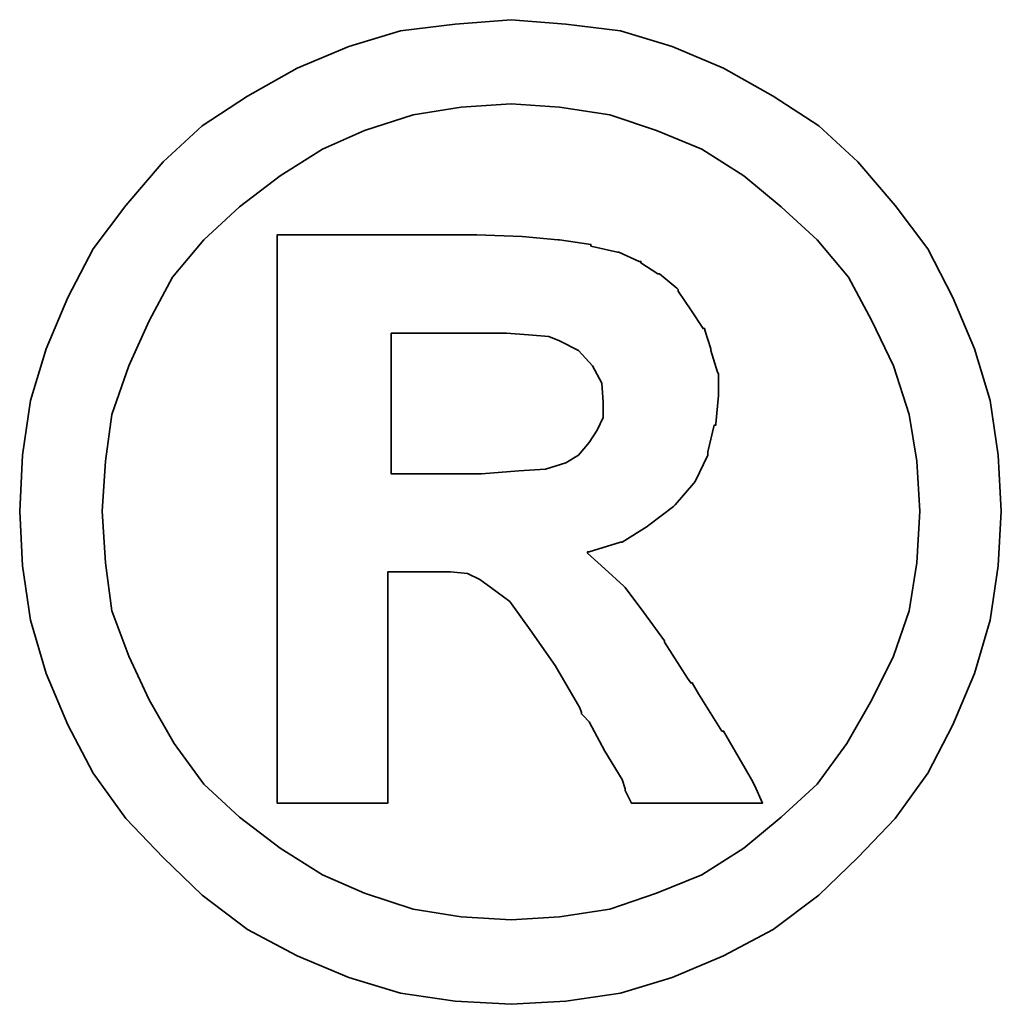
# Model space of a CAD drawing. Header units: inches. Extents: x 5 to 197, y 46 to 140.
# Tile 47 of 48: x 173.674 to 174.438, y 98.799 to 99.566. Entities that reach past the tile are written whole.
import ezdxf

# ---------------------------------------------------------------- set-up
doc = ezdxf.new("R2010")
doc.units = ezdxf.units.IN
doc.layers.add('DIM', color=4, linetype='Continuous')
doc.layers.add('layer 1', color=7, linetype='Continuous')

# ---------------------------------------------------------------- blocks, each defined once
blk = doc.blocks.new('TBI MOTION logo(完整正式版)')
at = {"layer": 'layer 1', "color": 22, "lineweight": 35}
for points, knots in [([(81.20634, 4.98624), (81.20634, 4.98624), (81.18649, 5.32862), (81.18649, 5.32862), (81.18649, 5.32862), (81.18649, 5.32862), (81.13886, 5.66206), (81.13886, 5.66206), (81.13886, 5.66206), (81.13886, 5.66206), (81.04359, 5.97764), (81.04359, 5.97764), (81.04359, 5.97764), (81.04359, 5.97764), (80.91061, 6.29124), (80.91061, 6.29124), (80.91061, 6.29124), (80.91061, 6.29124), (80.75778, 6.58697), (80.75778, 6.58697), (80.75778, 6.58697), (80.75778, 6.58697), (80.5593, 6.85294), (80.5593, 6.85294), (80.5593, 6.85294), (80.5593, 6.85294), (80.33105, 7.1189), (80.33105, 7.1189), (80.33105, 7.1189), (80.33105, 7.1189), (80.09287, 7.33921), (80.09287, 7.33921), (80.09287, 7.33921), (80.09287, 7.33921), (79.815, 7.51982), (79.815, 7.51982), (79.815, 7.51982), (79.815, 7.51982), (79.51133, 7.69051), (79.51133, 7.69051), (79.51133, 7.69051), (79.51133, 7.69051), (79.19773, 7.8235), (79.19773, 7.8235), (79.19773, 7.8235), (79.19773, 7.8235), (78.88215, 7.91877), (78.88215, 7.91877), (78.88215, 7.91877), (78.88215, 7.91877), (78.54871, 7.95846), (78.54871, 7.95846), (78.54871, 7.95846), (78.54871, 7.95846), (78.21526, 7.98625), (78.21526, 7.98625), (78.21526, 7.98625), (78.21526, 7.98625), (77.87388, 7.95846), (77.87388, 7.95846), (77.87388, 7.95846), (77.87388, 7.95846), (77.54044, 7.91877), (77.54044, 7.91877), (77.54044, 7.91877), (77.54044, 7.91877), (77.22485, 7.8235), (77.22485, 7.8235), (77.22485, 7.8235), (77.22485, 7.8235), (76.91027, 7.69051), (76.91027, 7.69051), (76.91027, 7.69051), (76.91027, 7.69051), (76.6056, 7.51982), (76.6056, 7.51982), (76.6056, 7.51982), (76.6056, 7.51982), (76.32972, 7.33921), (76.32972, 7.33921), (76.32972, 7.33921), (76.32972, 7.33921), (76.09154, 7.1189), (76.09154, 7.1189), (76.09154, 7.1189), (76.09154, 7.1189), (75.86329, 6.85294), (75.86329, 6.85294), (75.86329, 6.85294), (75.86329, 6.85294), (75.66382, 6.58697), (75.66382, 6.58697), (75.66382, 6.58697), (75.66382, 6.58697), (75.51099, 6.29124), (75.51099, 6.29124), (75.51099, 6.29124), (75.51099, 6.29124), (75.37702, 5.97764), (75.37702, 5.97764), (75.37702, 5.97764), (75.37702, 5.97764), (75.28175, 5.66206), (75.28175, 5.66206), (75.28175, 5.66206), (75.28175, 5.66206), (75.23411, 5.32862), (75.23411, 5.32862), (75.23411, 5.32862), (75.23411, 5.32862), (75.21625, 4.98624), (75.21625, 4.98624), (75.21625, 4.98624), (75.21625, 4.98624), (75.23411, 4.6528), (75.23411, 4.6528), (75.23411, 4.6528), (75.23411, 4.6528), (75.28175, 4.32035), (75.28175, 4.32035), (75.28175, 4.32035), (75.28175, 4.32035), (75.37702, 3.99583), (75.37702, 3.99583), (75.37702, 3.99583), (75.37702, 3.99583), (75.51099, 3.68224), (75.51099, 3.68224), (75.51099, 3.68224), (75.51099, 3.68224), (75.66382, 3.38749), (75.66382, 3.38749), (75.66382, 3.38749), (75.66382, 3.38749), (75.86329, 3.10963), (75.86329, 3.10963), (75.86329, 3.10963), (75.86329, 3.10963), (76.09154, 2.87145), (76.09154, 2.87145), (76.09154, 2.87145), (76.09154, 2.87145), (76.32972, 2.6432), (76.32972, 2.6432), (76.32972, 2.6432), (76.32972, 2.6432), (76.6056, 2.43381), (76.6056, 2.43381), (76.6056, 2.43381), (76.6056, 2.43381), (76.91027, 2.27205), (76.91027, 2.27205), (76.91027, 2.27205), (76.91027, 2.27205), (77.22485, 2.13906), (77.22485, 2.13906), (77.22485, 2.13906), (77.22485, 2.13906), (77.54044, 2.0438), (77.54044, 2.0438), (77.54044, 2.0438), (77.54044, 2.0438), (77.87388, 1.99616), (77.87388, 1.99616), (77.87388, 1.99616), (77.87388, 1.99616), (78.21526, 1.97631), (78.21526, 1.97631), (78.21526, 1.97631), (78.21526, 1.97631), (78.54871, 1.99616), (78.54871, 1.99616), (78.54871, 1.99616), (78.54871, 1.99616), (78.88215, 2.0438), (78.88215, 2.0438), (78.88215, 2.0438), (78.88215, 2.0438), (79.19773, 2.13906), (79.19773, 2.13906), (79.19773, 2.13906), (79.19773, 2.13906), (79.51133, 2.27205), (79.51133, 2.27205), (79.51133, 2.27205), (79.51133, 2.27205), (79.815, 2.43381), (79.815, 2.43381), (79.815, 2.43381), (79.815, 2.43381), (80.09287, 2.6432), (80.09287, 2.6432), (80.09287, 2.6432), (80.09287, 2.6432), (80.33105, 2.87145), (80.33105, 2.87145), (80.33105, 2.87145), (80.33105, 2.87145), (80.5593, 3.10963), (80.5593, 3.10963), (80.5593, 3.10963), (80.5593, 3.10963), (80.75778, 3.38749), (80.75778, 3.38749), (80.75778, 3.38749), (80.75778, 3.38749), (80.91061, 3.68224), (80.91061, 3.68224), (80.91061, 3.68224), (80.91061, 3.68224), (81.04359, 3.99583), (81.04359, 3.99583), (81.04359, 3.99583), (81.04359, 3.99583), (81.13886, 4.32035), (81.13886, 4.32035), (81.13886, 4.32035), (81.13886, 4.32035), (81.18649, 4.6528), (81.18649, 4.6528), (81.18649, 4.6528), (81.18649, 4.6528), (81.20634, 4.98624), (81.20634, 4.98624)], [0, 0, 0, 0, 0.0178571, 0.0178571, 0.0178571, 0.0178571, 0.0357143, 0.0357143, 0.0357143, 0.0357143, 0.0535714, 0.0535714, 0.0535714, 0.0535714, 0.0714286, 0.0714286, 0.0714286, 0.0714286, 0.0892857, 0.0892857, 0.0892857, 0.0892857, 0.1071429, 0.1071429, 0.1071429, 0.1071429, 0.125, 0.125, 0.125, 0.125, 0.1428571, 0.1428571, 0.1428571, 0.1428571, 0.1607143, 0.1607143, 0.1607143, 0.1607143, 0.1785714, 0.1785714, 0.1785714, 0.1785714, 0.1964286, 0.1964286, 0.1964286, 0.1964286, 0.2142857, 0.2142857, 0.2142857, 0.2142857, 0.2321429, 0.2321429, 0.2321429, 0.2321429, 0.25, 0.25, 0.25, 0.25, 0.2678571, 0.2678571, 0.2678571, 0.2678571, 0.2857143, 0.2857143, 0.2857143, 0.2857143, 0.3035714, 0.3035714, 0.3035714, 0.3035714, 0.3214286, 0.3214286, 0.3214286, 0.3214286, 0.3392857, 0.3392857, 0.3392857, 0.3392857, 0.3571429, 0.3571429, 0.3571429, 0.3571429, 0.375, 0.375, 0.375, 0.375, 0.3928571, 0.3928571, 0.3928571, 0.3928571, 0.4107143, 0.4107143, 0.4107143, 0.4107143, 0.4285714, 0.4285714, 0.4285714, 0.4285714, 0.4464286, 0.4464286, 0.4464286, 0.4464286, 0.4642857, 0.4642857, 0.4642857, 0.4642857, 0.4821429, 0.4821429, 0.4821429, 0.4821429, 0.5, 0.5, 0.5, 0.5, 0.5178571, 0.5178571, 0.5178571, 0.5178571, 0.5357143, 0.5357143, 0.5357143, 0.5357143, 0.5535714, 0.5535714, 0.5535714, 0.5535714, 0.5714286, 0.5714286, 0.5714286, 0.5714286, 0.5892857, 0.5892857, 0.5892857, 0.5892857, 0.6071429, 0.6071429, 0.6071429, 0.6071429, 0.625, 0.625, 0.625, 0.625, 0.6428571, 0.6428571, 0.6428571, 0.6428571, 0.6607143, 0.6607143, 0.6607143, 0.6607143, 0.6785714, 0.6785714, 0.6785714, 0.6785714, 0.6964286, 0.6964286, 0.6964286, 0.6964286, 0.7142857, 0.7142857, 0.7142857, 0.7142857, 0.7321429, 0.7321429, 0.7321429, 0.7321429, 0.75, 0.75, 0.75, 0.75, 0.7678571, 0.7678571, 0.7678571, 0.7678571, 0.7857143, 0.7857143, 0.7857143, 0.7857143, 0.8035714, 0.8035714, 0.8035714, 0.8035714, 0.8214286, 0.8214286, 0.8214286, 0.8214286, 0.8392857, 0.8392857, 0.8392857, 0.8392857, 0.8571429, 0.8571429, 0.8571429, 0.8571429, 0.875, 0.875, 0.875, 0.875, 0.8928571, 0.8928571, 0.8928571, 0.8928571, 0.9107143, 0.9107143, 0.9107143, 0.9107143, 0.9285714, 0.9285714, 0.9285714, 0.9285714, 0.9464286, 0.9464286, 0.9464286, 0.9464286, 0.9642857, 0.9642857, 0.9642857, 0.9642857, 0.9821429, 0.9821429, 0.9821429, 0.9821429, 1, 1, 1, 1]), ([(80.71014, 4.98624), (80.71014, 4.98624), (80.69129, 5.29091), (80.69129, 5.29091), (80.69129, 5.29091), (80.69129, 5.29091), (80.64464, 5.57672), (80.64464, 5.57672), (80.64464, 5.57672), (80.64464, 5.57672), (80.54937, 5.87245), (80.54937, 5.87245), (80.54937, 5.87245), (80.54937, 5.87245), (80.41639, 6.14833), (80.41639, 6.14833), (80.41639, 6.14833), (80.41639, 6.14833), (80.27349, 6.41429), (80.27349, 6.41429), (80.27349, 6.41429), (80.27349, 6.41429), (80.08295, 6.64255), (80.08295, 6.64255), (80.08295, 6.64255), (80.08295, 6.64255), (79.86264, 6.84301), (79.86264, 6.84301), (79.86264, 6.84301), (79.86264, 6.84301), (79.63439, 7.03355), (79.63439, 7.03355), (79.63439, 7.03355), (79.63439, 7.03355), (79.37835, 7.1963), (79.37835, 7.1963), (79.37835, 7.1963), (79.37835, 7.1963), (79.10246, 7.30944), (79.10246, 7.30944), (79.10246, 7.30944), (79.10246, 7.30944), (78.81665, 7.40471), (78.81665, 7.40471), (78.81665, 7.40471), (78.81665, 7.40471), (78.511, 7.45234), (78.511, 7.45234), (78.511, 7.45234), (78.511, 7.45234), (78.21526, 7.47219), (78.21526, 7.47219), (78.21526, 7.47219), (78.21526, 7.47219), (77.9106, 7.45234), (77.9106, 7.45234), (77.9106, 7.45234), (77.9106, 7.45234), (77.61685, 7.40471), (77.61685, 7.40471), (77.61685, 7.40471), (77.61685, 7.40471), (77.32012, 7.30944), (77.32012, 7.30944), (77.32012, 7.30944), (77.32012, 7.30944), (77.06309, 7.1963), (77.06309, 7.1963), (77.06309, 7.1963), (77.06309, 7.1963), (76.80606, 7.03355), (76.80606, 7.03355), (76.80606, 7.03355), (76.80606, 7.03355), (76.55797, 6.84301), (76.55797, 6.84301), (76.55797, 6.84301), (76.55797, 6.84301), (76.34063, 6.64255), (76.34063, 6.64255), (76.34063, 6.64255), (76.34063, 6.64255), (76.1491, 6.41429), (76.1491, 6.41429), (76.1491, 6.41429), (76.1491, 6.41429), (76.0062, 6.14833), (76.0062, 6.14833), (76.0062, 6.14833), (76.0062, 6.14833), (75.88314, 5.87245), (75.88314, 5.87245), (75.88314, 5.87245), (75.88314, 5.87245), (75.77794, 5.57672), (75.77794, 5.57672), (75.77794, 5.57672), (75.77794, 5.57672), (75.73924, 5.29091), (75.73924, 5.29091), (75.73924, 5.29091), (75.73924, 5.29091), (75.72039, 4.98624), (75.72039, 4.98624), (75.72039, 4.98624), (75.72039, 4.98624), (75.73924, 4.67165), (75.73924, 4.67165), (75.73924, 4.67165), (75.73924, 4.67165), (75.77794, 4.37791), (75.77794, 4.37791), (75.77794, 4.37791), (75.77794, 4.37791), (75.88314, 4.10102), (75.88314, 4.10102), (75.88314, 4.10102), (75.88314, 4.10102), (76.0062, 3.83407), (76.0062, 3.83407), (76.0062, 3.83407), (76.0062, 3.83407), (76.15902, 3.56811), (76.15902, 3.56811), (76.15902, 3.56811), (76.15902, 3.56811), (76.34063, 3.32001), (76.34063, 3.32001), (76.34063, 3.32001), (76.34063, 3.32001), (76.55797, 3.11955), (76.55797, 3.11955), (76.55797, 3.11955), (76.55797, 3.11955), (76.80606, 2.92901), (76.80606, 2.92901), (76.80606, 2.92901), (76.80606, 2.92901), (77.06309, 2.76725), (77.06309, 2.76725), (77.06309, 2.76725), (77.06309, 2.76725), (77.32012, 2.65412), (77.32012, 2.65412), (77.32012, 2.65412), (77.32012, 2.65412), (77.61685, 2.55786), (77.61685, 2.55786), (77.61685, 2.55786), (77.61685, 2.55786), (77.9106, 2.51022), (77.9106, 2.51022), (77.9106, 2.51022), (77.9106, 2.51022), (78.21526, 2.49137), (78.21526, 2.49137), (78.21526, 2.49137), (78.21526, 2.49137), (78.511, 2.51022), (78.511, 2.51022), (78.511, 2.51022), (78.511, 2.51022), (78.81665, 2.55786), (78.81665, 2.55786), (78.81665, 2.55786), (78.81665, 2.55786), (79.10246, 2.65412), (79.10246, 2.65412), (79.10246, 2.65412), (79.10246, 2.65412), (79.37835, 2.76725), (79.37835, 2.76725), (79.37835, 2.76725), (79.37835, 2.76725), (79.63439, 2.92901), (79.63439, 2.92901), (79.63439, 2.92901), (79.63439, 2.92901), (79.86264, 3.11955), (79.86264, 3.11955), (79.86264, 3.11955), (79.86264, 3.11955), (80.08295, 3.32001), (80.08295, 3.32001), (80.08295, 3.32001), (80.08295, 3.32001), (80.26356, 3.56811), (80.26356, 3.56811), (80.26356, 3.56811), (80.26356, 3.56811), (80.41639, 3.83407), (80.41639, 3.83407), (80.41639, 3.83407), (80.41639, 3.83407), (80.54937, 4.10102), (80.54937, 4.10102), (80.54937, 4.10102), (80.54937, 4.10102), (80.64464, 4.37791), (80.64464, 4.37791), (80.64464, 4.37791), (80.64464, 4.37791), (80.69129, 4.67165), (80.69129, 4.67165), (80.69129, 4.67165), (80.69129, 4.67165), (80.71014, 4.98624), (80.71014, 4.98624)], [0, 0, 0, 0, 0.0192308, 0.0192308, 0.0192308, 0.0192308, 0.0384615, 0.0384615, 0.0384615, 0.0384615, 0.0576923, 0.0576923, 0.0576923, 0.0576923, 0.0769231, 0.0769231, 0.0769231, 0.0769231, 0.0961538, 0.0961538, 0.0961538, 0.0961538, 0.1153846, 0.1153846, 0.1153846, 0.1153846, 0.1346154, 0.1346154, 0.1346154, 0.1346154, 0.1538462, 0.1538462, 0.1538462, 0.1538462, 0.1730769, 0.1730769, 0.1730769, 0.1730769, 0.1923077, 0.1923077, 0.1923077, 0.1923077, 0.2115385, 0.2115385, 0.2115385, 0.2115385, 0.2307692, 0.2307692, 0.2307692, 0.2307692, 0.25, 0.25, 0.25, 0.25, 0.2692308, 0.2692308, 0.2692308, 0.2692308, 0.2884615, 0.2884615, 0.2884615, 0.2884615, 0.3076923, 0.3076923, 0.3076923, 0.3076923, 0.3269231, 0.3269231, 0.3269231, 0.3269231, 0.3461538, 0.3461538, 0.3461538, 0.3461538, 0.3653846, 0.3653846, 0.3653846, 0.3653846, 0.3846154, 0.3846154, 0.3846154, 0.3846154, 0.4038462, 0.4038462, 0.4038462, 0.4038462, 0.4230769, 0.4230769, 0.4230769, 0.4230769, 0.4423077, 0.4423077, 0.4423077, 0.4423077, 0.4615385, 0.4615385, 0.4615385, 0.4615385, 0.4807692, 0.4807692, 0.4807692, 0.4807692, 0.5, 0.5, 0.5, 0.5, 0.5192308, 0.5192308, 0.5192308, 0.5192308, 0.5384615, 0.5384615, 0.5384615, 0.5384615, 0.5576923, 0.5576923, 0.5576923, 0.5576923, 0.5769231, 0.5769231, 0.5769231, 0.5769231, 0.5961538, 0.5961538, 0.5961538, 0.5961538, 0.6153846, 0.6153846, 0.6153846, 0.6153846, 0.6346154, 0.6346154, 0.6346154, 0.6346154, 0.6538462, 0.6538462, 0.6538462, 0.6538462, 0.6730769, 0.6730769, 0.6730769, 0.6730769, 0.6923077, 0.6923077, 0.6923077, 0.6923077, 0.7115385, 0.7115385, 0.7115385, 0.7115385, 0.7307692, 0.7307692, 0.7307692, 0.7307692, 0.75, 0.75, 0.75, 0.75, 0.7692308, 0.7692308, 0.7692308, 0.7692308, 0.7884615, 0.7884615, 0.7884615, 0.7884615, 0.8076923, 0.8076923, 0.8076923, 0.8076923, 0.8269231, 0.8269231, 0.8269231, 0.8269231, 0.8461538, 0.8461538, 0.8461538, 0.8461538, 0.8653846, 0.8653846, 0.8653846, 0.8653846, 0.8846154, 0.8846154, 0.8846154, 0.8846154, 0.9038462, 0.9038462, 0.9038462, 0.9038462, 0.9230769, 0.9230769, 0.9230769, 0.9230769, 0.9423077, 0.9423077, 0.9423077, 0.9423077, 0.9615385, 0.9615385, 0.9615385, 0.9615385, 0.9807692, 0.9807692, 0.9807692, 0.9807692, 1, 1, 1, 1]), ([(76.78721, 3.2823), (76.78721, 3.2823), (76.78721, 3.32001), (76.78721, 3.32001), (76.78721, 3.32001), (76.78721, 3.32001), (76.78721, 3.42422), (76.78721, 3.42422), (76.78721, 3.42422), (76.78721, 3.42422), (76.78721, 3.59689), (76.78721, 3.59689), (76.78721, 3.59689), (76.78721, 3.59689), (76.78721, 3.80529), (76.78721, 3.80529), (76.78721, 3.80529), (76.78721, 3.80529), (76.78721, 4.0524), (76.78721, 4.0524), (76.78721, 4.0524), (76.78721, 4.0524), (76.78721, 4.32035), (76.78721, 4.32035), (76.78721, 4.32035), (76.78721, 4.32035), (76.78721, 4.92868), (76.78721, 4.92868), (76.78721, 4.92868), (76.78721, 4.92868), (76.78721, 5.53801), (76.78721, 5.53801), (76.78721, 5.53801), (76.78721, 5.53801), (76.78721, 5.82482), (76.78721, 5.82482), (76.78721, 5.82482), (76.78721, 5.82482), (76.78721, 6.07291), (76.78721, 6.07291), (76.78721, 6.07291), (76.78721, 6.07291), (76.78721, 6.30017), (76.78721, 6.30017), (76.78721, 6.30017), (76.78721, 6.30017), (76.78721, 6.45399), (76.78721, 6.45399), (76.78721, 6.45399), (76.78721, 6.45399), (76.78721, 6.5572), (76.78721, 6.5572), (76.78721, 6.5572), (76.78721, 6.5572), (76.78721, 6.59689), (76.78721, 6.59689), (76.78721, 6.59689), (76.78721, 6.59689), (76.78721, 6.67232), (76.78721, 6.67232), (76.78721, 6.67232), (76.78721, 6.67232), (76.8537, 6.67232), (76.8537, 6.67232), (76.8537, 6.67232), (76.8537, 6.67232), (76.87355, 6.67232), (76.87355, 6.67232), (76.87355, 6.67232), (76.87355, 6.67232), (76.91027, 6.67232), (76.91027, 6.67232), (76.91027, 6.67232), (76.91027, 6.67232), (77.04424, 6.67232), (77.04424, 6.67232), (77.04424, 6.67232), (77.04424, 6.67232), (77.22485, 6.67232), (77.22485, 6.67232), (77.22485, 6.67232), (77.22485, 6.67232), (77.43524, 6.67232), (77.43524, 6.67232), (77.43524, 6.67232), (77.43524, 6.67232), (77.65357, 6.67232), (77.65357, 6.67232), (77.65357, 6.67232), (77.65357, 6.67232), (77.82625, 6.67232), (77.82625, 6.67232), (77.82625, 6.67232), (77.82625, 6.67232), (77.94037, 6.67232), (77.94037, 6.67232), (77.94037, 6.67232), (77.94037, 6.67232), (77.97709, 6.67232), (77.97709, 6.67232), (77.97709, 6.67232), (77.97709, 6.67232), (77.99694, 6.67232), (77.99694, 6.67232), (77.99694, 6.67232), (77.99694, 6.67232), (78.00686, 6.67232), (78.00686, 6.67232), (78.00686, 6.67232), (78.00686, 6.67232), (78.28275, 6.6624), (78.28275, 6.6624), (78.28275, 6.6624), (78.28275, 6.6624), (78.50107, 6.64255), (78.50107, 6.64255), (78.50107, 6.64255), (78.50107, 6.64255), (78.511, 6.64255), (78.511, 6.64255), (78.511, 6.64255), (78.511, 6.64255), (78.70154, 6.61476), (78.70154, 6.61476), (78.70154, 6.61476), (78.70154, 6.61476), (78.70154, 6.60483), (78.70154, 6.60483), (78.70154, 6.60483), (78.70154, 6.60483), (78.86429, 6.56713), (78.86429, 6.56713), (78.86429, 6.56713), (78.86429, 6.56713), (78.87223, 6.56713), (78.87223, 6.56713), (78.87223, 6.56713), (78.87223, 6.56713), (78.99727, 6.51056), (78.99727, 6.51056), (78.99727, 6.51056), (78.99727, 6.51056), (79.00719, 6.51056), (79.00719, 6.51056), (79.00719, 6.51056), (79.00719, 6.51056), (79.00719, 6.50162), (79.00719, 6.50162), (79.00719, 6.50162), (79.00719, 6.50162), (79.1104, 6.43415), (79.1104, 6.43415), (79.1104, 6.43415), (79.1104, 6.43415), (79.12132, 6.43415), (79.12132, 6.43415), (79.12132, 6.43415), (79.12132, 6.43415), (79.22552, 6.34781), (79.22552, 6.34781), (79.22552, 6.34781), (79.22552, 6.34781), (79.23544, 6.33888), (79.23544, 6.33888), (79.23544, 6.33888), (79.23544, 6.33888), (79.23544, 6.32895), (79.23544, 6.32895), (79.23544, 6.32895), (79.23544, 6.32895), (79.31087, 6.21483), (79.31087, 6.21483), (79.31087, 6.21483), (79.31087, 6.21483), (79.38629, 6.1007), (79.38629, 6.1007), (79.38629, 6.1007), (79.38629, 6.1007), (79.3972, 6.1007), (79.3972, 6.1007), (79.3972, 6.1007), (79.3972, 6.1007), (79.3972, 6.09078), (79.3972, 6.09078), (79.3972, 6.09078), (79.3972, 6.09078), (79.43392, 5.97764), (79.43392, 5.97764), (79.43392, 5.97764), (79.43392, 5.97764), (79.43392, 5.96772), (79.43392, 5.96772), (79.43392, 5.96772), (79.43392, 5.96772), (79.47362, 5.83474), (79.47362, 5.83474), (79.47362, 5.83474), (79.47362, 5.83474), (79.48156, 5.82482), (79.48156, 5.82482), (79.48156, 5.82482), (79.48156, 5.82482), (79.48156, 5.69977), (79.48156, 5.69977), (79.48156, 5.69977), (79.48156, 5.69977), (79.48156, 5.69183), (79.48156, 5.69183), (79.48156, 5.69183), (79.48156, 5.69183), (79.4637, 5.51915), (79.4637, 5.51915), (79.4637, 5.51915), (79.4637, 5.51915), (79.4637, 5.51122), (79.4637, 5.51122), (79.4637, 5.51122), (79.4637, 5.51122), (79.45377, 5.51122), (79.45377, 5.51122), (79.45377, 5.51122), (79.45377, 5.51122), (79.41507, 5.34847), (79.41507, 5.34847), (79.41507, 5.34847), (79.41507, 5.34847), (79.41507, 5.33854), (79.41507, 5.33854), (79.41507, 5.33854), (79.41507, 5.33854), (79.41507, 5.32862), (79.41507, 5.32862), (79.41507, 5.32862), (79.41507, 5.32862), (79.33865, 5.16785), (79.33865, 5.16785), (79.33865, 5.16785), (79.33865, 5.16785), (79.33071, 5.15693), (79.33071, 5.15693), (79.33071, 5.15693), (79.33071, 5.15693), (79.2156, 5.02495), (79.2156, 5.02495), (79.2156, 5.02495), (79.2156, 5.02495), (79.20567, 5.01502), (79.20567, 5.01502), (79.20567, 5.01502), (79.20567, 5.01502), (79.05483, 4.89991), (79.05483, 4.89991), (79.05483, 4.89991), (79.05483, 4.89991), (79.04491, 4.89197), (79.04491, 4.89197), (79.04491, 4.89197), (79.04491, 4.89197), (78.89208, 4.7967), (78.89208, 4.7967), (78.89208, 4.7967), (78.89208, 4.7967), (78.88215, 4.7967), (78.88215, 4.7967), (78.88215, 4.7967), (78.88215, 4.7967), (78.69161, 4.73913), (78.69161, 4.73913), (78.69161, 4.73913), (78.69161, 4.73913), (78.68169, 4.73913), (78.68169, 4.73913), (78.68169, 4.73913), (78.68169, 4.73913), (78.68169, 4.72921), (78.68169, 4.72921), (78.68169, 4.72921), (78.68169, 4.72921), (78.78688, 4.63394), (78.78688, 4.63394), (78.78688, 4.63394), (78.78688, 4.63394), (78.902, 4.52875), (78.902, 4.52875), (78.902, 4.52875), (78.902, 4.52875), (78.91093, 4.52081), (78.91093, 4.52081), (78.91093, 4.52081), (78.91093, 4.52081), (79.02506, 4.36798), (79.02506, 4.36798), (79.02506, 4.36798), (79.02506, 4.36798), (79.1501, 4.1953), (79.1501, 4.1953), (79.1501, 4.1953), (79.1501, 4.1953), (79.1501, 4.18736), (79.1501, 4.18736), (79.1501, 4.18736), (79.1501, 4.18736), (79.29201, 3.96705), (79.29201, 3.96705), (79.29201, 3.96705), (79.29201, 3.96705), (79.31087, 3.93828), (79.31087, 3.93828), (79.31087, 3.93828), (79.31087, 3.93828), (79.32079, 3.93828), (79.32079, 3.93828), (79.32079, 3.93828), (79.32079, 3.93828), (79.3585, 3.87178), (79.3585, 3.87178), (79.3585, 3.87178), (79.3585, 3.87178), (79.50141, 3.64353), (79.50141, 3.64353), (79.50141, 3.64353), (79.50141, 3.64353), (79.51133, 3.64353), (79.51133, 3.64353), (79.51133, 3.64353), (79.51133, 3.64353), (79.64431, 3.41528), (79.64431, 3.41528), (79.64431, 3.41528), (79.64431, 3.41528), (79.68202, 3.3478), (79.68202, 3.3478), (79.68202, 3.3478), (79.68202, 3.3478), (79.70187, 3.31009), (79.70187, 3.31009), (79.70187, 3.31009), (79.70187, 3.31009), (79.7495, 3.2049), (79.7495, 3.2049), (79.7495, 3.2049), (79.7495, 3.2049), (79.64431, 3.2049), (79.64431, 3.2049), (79.64431, 3.2049), (79.64431, 3.2049), (79.62546, 3.2049), (79.62546, 3.2049), (79.62546, 3.2049), (79.62546, 3.2049), (79.53912, 3.2049), (79.53912, 3.2049), (79.53912, 3.2049), (79.53912, 3.2049), (79.31087, 3.2049), (79.31087, 3.2049), (79.31087, 3.2049), (79.31087, 3.2049), (79.08262, 3.2049), (79.08262, 3.2049), (79.08262, 3.2049), (79.08262, 3.2049), (79.00719, 3.2049), (79.00719, 3.2049), (79.00719, 3.2049), (79.00719, 3.2049), (78.98735, 3.2049), (78.98735, 3.2049), (78.98735, 3.2049), (78.98735, 3.2049), (78.94964, 3.2049), (78.94964, 3.2049), (78.94964, 3.2049), (78.94964, 3.2049), (78.92979, 3.24459), (78.92979, 3.24459), (78.92979, 3.24459), (78.92979, 3.24459), (78.91093, 3.2823), (78.91093, 3.2823), (78.91093, 3.2823), (78.91093, 3.2823), (78.91093, 3.29223), (78.91093, 3.29223), (78.91093, 3.29223), (78.91093, 3.29223), (78.89208, 3.3478), (78.89208, 3.3478), (78.89208, 3.3478), (78.89208, 3.3478), (78.78688, 3.52048), (78.78688, 3.52048), (78.78688, 3.52048), (78.78688, 3.52048), (78.69161, 3.7001), (78.69161, 3.7001), (78.69161, 3.7001), (78.69161, 3.7001), (78.6539, 3.7388), (78.6539, 3.7388), (78.6539, 3.7388), (78.6539, 3.7388), (78.64398, 3.74873), (78.64398, 3.74873), (78.64398, 3.74873), (78.64398, 3.74873), (78.64398, 3.75766), (78.64398, 3.75766), (78.64398, 3.75766), (78.64398, 3.75766), (78.63405, 3.78644), (78.63405, 3.78644), (78.63405, 3.78644), (78.63405, 3.78644), (78.48321, 4.04347), (78.48321, 4.04347), (78.48321, 4.04347), (78.48321, 4.04347), (78.33038, 4.2618), (78.33038, 4.2618), (78.33038, 4.2618), (78.33038, 4.2618), (78.20732, 4.43447), (78.20732, 4.43447), (78.20732, 4.43447), (78.20732, 4.43447), (78.09221, 4.52081), (78.09221, 4.52081), (78.09221, 4.52081), (78.09221, 4.52081), (78.02472, 4.56845), (78.02472, 4.56845), (78.02472, 4.56845), (78.02472, 4.56845), (77.9493, 4.60616), (77.9493, 4.60616), (77.9493, 4.60616), (77.9493, 4.60616), (77.8451, 4.61608), (77.8451, 4.61608), (77.8451, 4.61608), (77.8451, 4.61608), (77.71113, 4.61608), (77.71113, 4.61608), (77.71113, 4.61608), (77.71113, 4.61608), (77.69128, 4.61608), (77.69128, 4.61608), (77.69128, 4.61608), (77.69128, 4.61608), (77.67342, 4.61608), (77.67342, 4.61608), (77.67342, 4.61608), (77.67342, 4.61608), (77.5583, 4.61608), (77.5583, 4.61608), (77.5583, 4.61608), (77.5583, 4.61608), (77.46303, 4.61608), (77.46303, 4.61608), (77.46303, 4.61608), (77.46303, 4.61608), (77.46303, 4.54761), (77.46303, 4.54761), (77.46303, 4.54761), (77.46303, 4.54761), (77.46303, 4.47318), (77.46303, 4.47318), (77.46303, 4.47318), (77.46303, 4.47318), (77.46303, 4.24294), (77.46303, 4.24294), (77.46303, 4.24294), (77.46303, 4.24294), (77.46303, 3.99583), (77.46303, 3.99583), (77.46303, 3.99583), (77.46303, 3.99583), (77.46303, 3.72888), (77.46303, 3.72888), (77.46303, 3.72888), (77.46303, 3.72888), (77.46303, 3.51055), (77.46303, 3.51055), (77.46303, 3.51055), (77.46303, 3.51055), (77.46303, 3.42422), (77.46303, 3.42422), (77.46303, 3.42422), (77.46303, 3.42422), (77.46303, 3.35773), (77.46303, 3.35773), (77.46303, 3.35773), (77.46303, 3.35773), (77.46303, 3.30017), (77.46303, 3.30017), (77.46303, 3.30017), (77.46303, 3.30017), (77.46303, 3.2823), (77.46303, 3.2823), (77.46303, 3.2823), (77.46303, 3.2823), (77.46303, 3.2049), (77.46303, 3.2049), (77.46303, 3.2049), (77.46303, 3.2049), (77.39753, 3.2049), (77.39753, 3.2049), (77.39753, 3.2049), (77.39753, 3.2049), (77.37768, 3.2049), (77.37768, 3.2049), (77.37768, 3.2049), (77.37768, 3.2049), (77.32012, 3.2049), (77.32012, 3.2049), (77.32012, 3.2049), (77.32012, 3.2049), (77.12165, 3.2049), (77.12165, 3.2049), (77.12165, 3.2049), (77.12165, 3.2049), (76.94897, 3.2049), (76.94897, 3.2049), (76.94897, 3.2049), (76.94897, 3.2049), (76.8924, 3.2049), (76.8924, 3.2049), (76.8924, 3.2049), (76.8924, 3.2049), (76.8537, 3.2049), (76.8537, 3.2049), (76.8537, 3.2049), (76.8537, 3.2049), (76.78721, 3.2049), (76.78721, 3.2049), (76.78721, 3.2049), (76.78721, 3.2049), (76.78721, 3.2823), (76.78721, 3.2823)], [0, 0, 0, 0, 0.0074074, 0.0074074, 0.0074074, 0.0074074, 0.0148148, 0.0148148, 0.0148148, 0.0148148, 0.0222222, 0.0222222, 0.0222222, 0.0222222, 0.0296296, 0.0296296, 0.0296296, 0.0296296, 0.037037, 0.037037, 0.037037, 0.037037, 0.0444444, 0.0444444, 0.0444444, 0.0444444, 0.0518519, 0.0518519, 0.0518519, 0.0518519, 0.0592593, 0.0592593, 0.0592593, 0.0592593, 0.0666667, 0.0666667, 0.0666667, 0.0666667, 0.0740741, 0.0740741, 0.0740741, 0.0740741, 0.0814815, 0.0814815, 0.0814815, 0.0814815, 0.0888889, 0.0888889, 0.0888889, 0.0888889, 0.0962963, 0.0962963, 0.0962963, 0.0962963, 0.1037037, 0.1037037, 0.1037037, 0.1037037, 0.1111111, 0.1111111, 0.1111111, 0.1111111, 0.1185185, 0.1185185, 0.1185185, 0.1185185, 0.1259259, 0.1259259, 0.1259259, 0.1259259, 0.1333333, 0.1333333, 0.1333333, 0.1333333, 0.1407407, 0.1407407, 0.1407407, 0.1407407, 0.1481481, 0.1481481, 0.1481481, 0.1481481, 0.1555556, 0.1555556, 0.1555556, 0.1555556, 0.162963, 0.162963, 0.162963, 0.162963, 0.1703704, 0.1703704, 0.1703704, 0.1703704, 0.1777778, 0.1777778, 0.1777778, 0.1777778, 0.1851852, 0.1851852, 0.1851852, 0.1851852, 0.1925926, 0.1925926, 0.1925926, 0.1925926, 0.2, 0.2, 0.2, 0.2, 0.2074074, 0.2074074, 0.2074074, 0.2074074, 0.2148148, 0.2148148, 0.2148148, 0.2148148, 0.2222222, 0.2222222, 0.2222222, 0.2222222, 0.2296296, 0.2296296, 0.2296296, 0.2296296, 0.237037, 0.237037, 0.237037, 0.237037, 0.2444444, 0.2444444, 0.2444444, 0.2444444, 0.2518519, 0.2518519, 0.2518519, 0.2518519, 0.2592593, 0.2592593, 0.2592593, 0.2592593, 0.2666667, 0.2666667, 0.2666667, 0.2666667, 0.2740741, 0.2740741, 0.2740741, 0.2740741, 0.2814815, 0.2814815, 0.2814815, 0.2814815, 0.2888889, 0.2888889, 0.2888889, 0.2888889, 0.2962963, 0.2962963, 0.2962963, 0.2962963, 0.3037037, 0.3037037, 0.3037037, 0.3037037, 0.3111111, 0.3111111, 0.3111111, 0.3111111, 0.3185185, 0.3185185, 0.3185185, 0.3185185, 0.3259259, 0.3259259, 0.3259259, 0.3259259, 0.3333333, 0.3333333, 0.3333333, 0.3333333, 0.3407407, 0.3407407, 0.3407407, 0.3407407, 0.3481481, 0.3481481, 0.3481481, 0.3481481, 0.3555556, 0.3555556, 0.3555556, 0.3555556, 0.362963, 0.362963, 0.362963, 0.362963, 0.3703704, 0.3703704, 0.3703704, 0.3703704, 0.3777778, 0.3777778, 0.3777778, 0.3777778, 0.3851852, 0.3851852, 0.3851852, 0.3851852, 0.3925926, 0.3925926, 0.3925926, 0.3925926, 0.4, 0.4, 0.4, 0.4, 0.4074074, 0.4074074, 0.4074074, 0.4074074, 0.4148148, 0.4148148, 0.4148148, 0.4148148, 0.4222222, 0.4222222, 0.4222222, 0.4222222, 0.4296296, 0.4296296, 0.4296296, 0.4296296, 0.437037, 0.437037, 0.437037, 0.437037, 0.4444444, 0.4444444, 0.4444444, 0.4444444, 0.4518519, 0.4518519, 0.4518519, 0.4518519, 0.4592593, 0.4592593, 0.4592593, 0.4592593, 0.4666667, 0.4666667, 0.4666667, 0.4666667, 0.4740741, 0.4740741, 0.4740741, 0.4740741, 0.4814815, 0.4814815, 0.4814815, 0.4814815, 0.4888889, 0.4888889, 0.4888889, 0.4888889, 0.4962963, 0.4962963, 0.4962963, 0.4962963, 0.5037037, 0.5037037, 0.5037037, 0.5037037, 0.5111111, 0.5111111, 0.5111111, 0.5111111, 0.5185185, 0.5185185, 0.5185185, 0.5185185, 0.5259259, 0.5259259, 0.5259259, 0.5259259, 0.5333333, 0.5333333, 0.5333333, 0.5333333, 0.5407407, 0.5407407, 0.5407407, 0.5407407, 0.5481481, 0.5481481, 0.5481481, 0.5481481, 0.5555556, 0.5555556, 0.5555556, 0.5555556, 0.562963, 0.562963, 0.562963, 0.562963, 0.5703704, 0.5703704, 0.5703704, 0.5703704, 0.5777778, 0.5777778, 0.5777778, 0.5777778, 0.5851852, 0.5851852, 0.5851852, 0.5851852, 0.5925926, 0.5925926, 0.5925926, 0.5925926, 0.6, 0.6, 0.6, 0.6, 0.6074074, 0.6074074, 0.6074074, 0.6074074, 0.6148148, 0.6148148, 0.6148148, 0.6148148, 0.6222222, 0.6222222, 0.6222222, 0.6222222, 0.6296296, 0.6296296, 0.6296296, 0.6296296, 0.637037, 0.637037, 0.637037, 0.637037, 0.6444444, 0.6444444, 0.6444444, 0.6444444, 0.6518519, 0.6518519, 0.6518519, 0.6518519, 0.6592593, 0.6592593, 0.6592593, 0.6592593, 0.6666667, 0.6666667, 0.6666667, 0.6666667, 0.6740741, 0.6740741, 0.6740741, 0.6740741, 0.6814815, 0.6814815, 0.6814815, 0.6814815, 0.6888889, 0.6888889, 0.6888889, 0.6888889, 0.6962963, 0.6962963, 0.6962963, 0.6962963, 0.7037037, 0.7037037, 0.7037037, 0.7037037, 0.7111111, 0.7111111, 0.7111111, 0.7111111, 0.7185185, 0.7185185, 0.7185185, 0.7185185, 0.7259259, 0.7259259, 0.7259259, 0.7259259, 0.7333333, 0.7333333, 0.7333333, 0.7333333, 0.7407407, 0.7407407, 0.7407407, 0.7407407, 0.7481481, 0.7481481, 0.7481481, 0.7481481, 0.7555556, 0.7555556, 0.7555556, 0.7555556, 0.762963, 0.762963, 0.762963, 0.762963, 0.7703704, 0.7703704, 0.7703704, 0.7703704, 0.7777778, 0.7777778, 0.7777778, 0.7777778, 0.7851852, 0.7851852, 0.7851852, 0.7851852, 0.7925926, 0.7925926, 0.7925926, 0.7925926, 0.8, 0.8, 0.8, 0.8, 0.8074074, 0.8074074, 0.8074074, 0.8074074, 0.8148148, 0.8148148, 0.8148148, 0.8148148, 0.8222222, 0.8222222, 0.8222222, 0.8222222, 0.8296296, 0.8296296, 0.8296296, 0.8296296, 0.837037, 0.837037, 0.837037, 0.837037, 0.8444444, 0.8444444, 0.8444444, 0.8444444, 0.8518519, 0.8518519, 0.8518519, 0.8518519, 0.8592593, 0.8592593, 0.8592593, 0.8592593, 0.8666667, 0.8666667, 0.8666667, 0.8666667, 0.8740741, 0.8740741, 0.8740741, 0.8740741, 0.8814815, 0.8814815, 0.8814815, 0.8814815, 0.8888889, 0.8888889, 0.8888889, 0.8888889, 0.8962963, 0.8962963, 0.8962963, 0.8962963, 0.9037037, 0.9037037, 0.9037037, 0.9037037, 0.9111111, 0.9111111, 0.9111111, 0.9111111, 0.9185185, 0.9185185, 0.9185185, 0.9185185, 0.9259259, 0.9259259, 0.9259259, 0.9259259, 0.9333333, 0.9333333, 0.9333333, 0.9333333, 0.9407407, 0.9407407, 0.9407407, 0.9407407, 0.9481481, 0.9481481, 0.9481481, 0.9481481, 0.9555556, 0.9555556, 0.9555556, 0.9555556, 0.962963, 0.962963, 0.962963, 0.962963, 0.9703704, 0.9703704, 0.9703704, 0.9703704, 0.9777778, 0.9777778, 0.9777778, 0.9777778, 0.9851852, 0.9851852, 0.9851852, 0.9851852, 0.9925926, 0.9925926, 0.9925926, 0.9925926, 1, 1, 1, 1]), ([(77.48288, 6.07291), (77.48288, 6.07291), (77.48288, 5.99551), (77.48288, 5.99551), (77.48288, 5.99551), (77.48288, 5.99551), (77.48288, 5.82482), (77.48288, 5.82482), (77.48288, 5.82482), (77.48288, 5.82482), (77.48288, 5.63328), (77.48288, 5.63328), (77.48288, 5.63328), (77.48288, 5.63328), (77.48288, 5.46358), (77.48288, 5.46358), (77.48288, 5.46358), (77.48288, 5.46358), (77.48288, 5.29091), (77.48288, 5.29091), (77.48288, 5.29091), (77.48288, 5.29091), (77.48288, 5.21449), (77.48288, 5.21449), (77.48288, 5.21449), (77.48288, 5.21449), (77.50074, 5.21449), (77.50074, 5.21449), (77.50074, 5.21449), (77.50074, 5.21449), (77.71113, 5.21449), (77.71113, 5.21449), (77.71113, 5.21449), (77.71113, 5.21449), (77.94037, 5.21449), (77.94037, 5.21449), (77.94037, 5.21449), (77.94037, 5.21449), (78.01579, 5.21449), (78.01579, 5.21449), (78.01579, 5.21449), (78.01579, 5.21449), (78.03465, 5.21449), (78.03465, 5.21449), (78.03465, 5.21449), (78.03465, 5.21449), (78.2629, 5.23335), (78.2629, 5.23335), (78.2629, 5.23335), (78.2629, 5.23335), (78.42565, 5.24327), (78.42565, 5.24327), (78.42565, 5.24327), (78.42565, 5.24327), (78.54871, 5.28098), (78.54871, 5.28098), (78.54871, 5.28098), (78.54871, 5.28098), (78.62611, 5.32862), (78.62611, 5.32862), (78.62611, 5.32862), (78.62611, 5.32862), (78.69161, 5.40503), (78.69161, 5.40503), (78.69161, 5.40503), (78.69161, 5.40503), (78.73925, 5.48145), (78.73925, 5.48145), (78.73925, 5.48145), (78.73925, 5.48145), (78.77696, 5.55885), (78.77696, 5.55885), (78.77696, 5.55885), (78.77696, 5.55885), (78.77696, 5.65214), (78.77696, 5.65214), (78.77696, 5.65214), (78.77696, 5.65214), (78.76902, 5.76726), (78.76902, 5.76726), (78.76902, 5.76726), (78.76902, 5.76726), (78.71146, 5.87245), (78.71146, 5.87245), (78.71146, 5.87245), (78.71146, 5.87245), (78.62611, 5.96772), (78.62611, 5.96772), (78.62611, 5.96772), (78.62611, 5.96772), (78.511, 6.02528), (78.511, 6.02528), (78.511, 6.02528), (78.511, 6.02528), (78.44451, 6.05306), (78.44451, 6.05306), (78.44451, 6.05306), (78.44451, 6.05306), (78.32046, 6.06299), (78.32046, 6.06299), (78.32046, 6.06299), (78.32046, 6.06299), (78.18748, 6.07291), (78.18748, 6.07291), (78.18748, 6.07291), (78.18748, 6.07291), (77.99694, 6.07291), (77.99694, 6.07291), (77.99694, 6.07291), (77.99694, 6.07291), (77.97709, 6.07291), (77.97709, 6.07291), (77.97709, 6.07291), (77.97709, 6.07291), (77.90167, 6.07291), (77.90167, 6.07291), (77.90167, 6.07291), (77.90167, 6.07291), (77.69128, 6.07291), (77.69128, 6.07291), (77.69128, 6.07291), (77.69128, 6.07291), (77.50074, 6.07291), (77.50074, 6.07291), (77.50074, 6.07291), (77.50074, 6.07291), (77.48288, 6.07291), (77.48288, 6.07291)], [0, 0, 0, 0, 0.03125, 0.03125, 0.03125, 0.03125, 0.0625, 0.0625, 0.0625, 0.0625, 0.09375, 0.09375, 0.09375, 0.09375, 0.125, 0.125, 0.125, 0.125, 0.15625, 0.15625, 0.15625, 0.15625, 0.1875, 0.1875, 0.1875, 0.1875, 0.21875, 0.21875, 0.21875, 0.21875, 0.25, 0.25, 0.25, 0.25, 0.28125, 0.28125, 0.28125, 0.28125, 0.3125, 0.3125, 0.3125, 0.3125, 0.34375, 0.34375, 0.34375, 0.34375, 0.375, 0.375, 0.375, 0.375, 0.40625, 0.40625, 0.40625, 0.40625, 0.4375, 0.4375, 0.4375, 0.4375, 0.46875, 0.46875, 0.46875, 0.46875, 0.5, 0.5, 0.5, 0.5, 0.53125, 0.53125, 0.53125, 0.53125, 0.5625, 0.5625, 0.5625, 0.5625, 0.59375, 0.59375, 0.59375, 0.59375, 0.625, 0.625, 0.625, 0.625, 0.65625, 0.65625, 0.65625, 0.65625, 0.6875, 0.6875, 0.6875, 0.6875, 0.71875, 0.71875, 0.71875, 0.71875, 0.75, 0.75, 0.75, 0.75, 0.78125, 0.78125, 0.78125, 0.78125, 0.8125, 0.8125, 0.8125, 0.8125, 0.84375, 0.84375, 0.84375, 0.84375, 0.875, 0.875, 0.875, 0.875, 0.90625, 0.90625, 0.90625, 0.90625, 0.9375, 0.9375, 0.9375, 0.9375, 0.96875, 0.96875, 0.96875, 0.96875, 1, 1, 1, 1])]:
    blk.add_open_spline(points, degree=3, knots=knots, dxfattribs=at)

msp = doc.modelspace()

# ---------------------------------------------------------------- block references
at = {"layer": 'DIM', "xscale": 0.1275750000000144, "yscale": 0.1275749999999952, "zscale": 0.127575}
msp.add_blockref('TBI MOTION logo(完整正式版)', (164.07815, 98.54672), dxfattribs=at)

doc.saveas('drawing.dxf')
